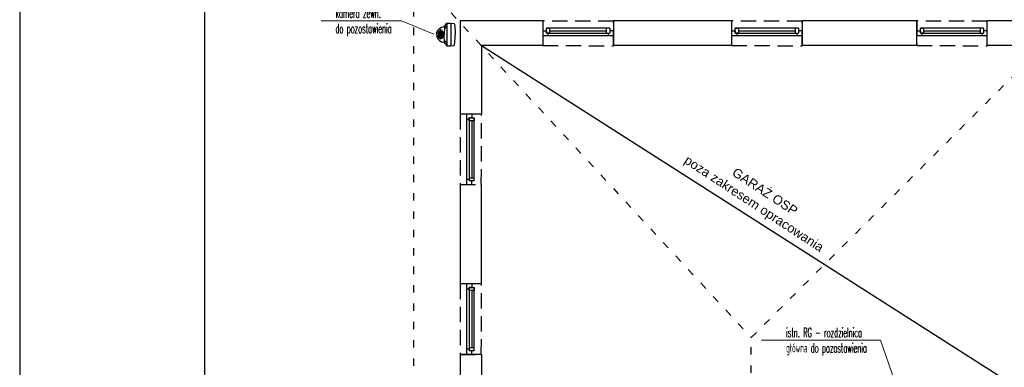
# Model space of a CAD drawing. Header units: millimetres. Extents: x 19325 to 32410, y -4876 to 2807.
# Tile 53 of 72: x 19325 to 20931, y 945 to 1512. Entities that reach past the tile are written whole.
import ezdxf
from ezdxf import colors
from ezdxf.entities.mleader import LeaderData, LeaderLine
from ezdxf.math import Vec2, Vec3

# ---------------------------------------------------------------- set-up
doc = ezdxf.new("R2010")
doc.units = ezdxf.units.MM
doc.linetypes.add('ACAD_ISO03W100', pattern=[30, 12, -18])
doc.linetypes.add('DASHED', pattern=[0.75, 0.5, -0.25])
doc.layers.add('.WK_WODA_OPIS', color=7, linetype='Continuous', lineweight=13)
doc.layers.add('Avizio_CCTV', color=1, linetype='Continuous', lineweight=30)
for name, color, linetype in [('A_okno', 3, 'Continuous'), ('A_opis pom', 1, 'Continuous'), ('A_SC_MUROWANA_DZIAŁOWA', 42, 'Continuous'), ('A_scianazew', 42, 'Continuous')]:
    doc.layers.add(name, color=color, linetype=linetype)
doc.styles.get("Standard").update_dxf_attribs({"font": 'arial.ttf'})
doc.styles.add('WYMIARY', font='romans.shx', dxfattribs={"width": 0.7})

# ---------------------------------------------------------------- blocks, each defined once
blk = doc.blocks.new('AAT_KOPUŁA')
at = {"color": 1}
for points in [[(-8.2, -11), (-9, -10.9), (-9.8, -9.9), (-10.8, -9.1), (-11.8, -8.5), (-11.9, -4.6), (-11.5, -1.2), (-10.7, -0.5), (-8, -0.2), (-2.9, 0), (0, 0)], [(8.2, -11), (9, -10.9), (9.7, -9.9), (10.7, -9.1), (11.7, -8.5), (11.9, -4.6), (11.5, -1.2), (10.7, -0.5), (8, -0.2), (2.8, 0), (0, 0)], [(-11.9, -4.6), (-10.4, -4.4), (-6.4, -4.3), (0.1, -4.2), (7.5, -4.3), (10.6, -4.4), (11.9, -4.6)], [(-11.8, -8.5), (-6.7, -8.5), (2.6, -8.4), (11.7, -8.5)], [(-0.1, -18.9), (-2.4, -18.7), (-4.9, -17.4), (-6.6, -15.9), (-7.7, -14), (-8.1, -12.1), (-8.2, -11), (0, -11.2)], [(0, -18.9), (2.3, -18.7), (4.9, -17.4), (6.6, -15.9), (7.6, -14), (8.1, -12.1), (8.2, -11), (0, -11.2)]]:
    blk.add_lwpolyline(points, dxfattribs=at)
for points in [[(-8, -9.5), (-7.6, -10), (-7.2, -10.2), (-6.8, -10.2), (-6.8, -9.9), (-7.1, -9.6), (-7.5, -9.3), (-7.9, -9.1), (-8.1, -9.1), (-8.2, -9.3), (-8.1, -9.4)], [(8, -9.5), (7.5, -10), (7.1, -10.2), (6.8, -10.2), (6.8, -9.9), (7, -9.6), (7.5, -9.3), (7.9, -9.1), (8.1, -9.1), (8.1, -9.3), (8.1, -9.4)], [(-3.8, -15.3), (-3.9, -14.9), (-4.3, -14.8), (-4.7, -14.9), (-4.8, -15.2), (-4.7, -15.5), (-4.4, -15.7), (-4, -15.7), (-3.9, -15.6), (-3.8, -15.4)], [(-3.2, -13.8), (-3.4, -13.5), (-3.7, -13.4), (-4.1, -13.4), (-4.3, -13.9), (-4.2, -14.3), (-3.9, -14.4), (-3.4, -14.4), (-3.2, -14.2), (-3.2, -14)], [(-2.4, -16.5), (-2.6, -16.1), (-2.9, -16), (-3.3, -16.1), (-3.5, -16.4), (-3.4, -16.7), (-3.1, -16.9), (-2.7, -16.9), (-2.5, -16.8), (-2.4, -16.6)], [(-2.4, -15.2), (-2.5, -14.8), (-2.8, -14.7), (-3.3, -14.8), (-3.4, -15.1), (-3.3, -15.4), (-3, -15.6), (-2.6, -15.6), (-2.5, -15.5), (-2.4, -15.3)], [(-1.6, -12.7), (-1.9, -12.4), (-2.2, -12.3), (-2.6, -12.3), (-2.8, -12.8), (-2.6, -13.2), (-2.3, -13.3), (-1.9, -13.3), (-1.7, -13.1), (-1.6, -12.9)], [(-1.3, -14.2), (-1.6, -13.9), (-1.9, -13.7), (-2.3, -13.8), (-2.5, -14.2), (-2.3, -14.6), (-2, -14.8), (-1.6, -14.8), (-1.4, -14.6), (-1.3, -14.4)], [(-1.3, -17.2), (-1.6, -17.1), (-2, -17.2), (-2.1, -17.3), (-2, -17.5), (-1.7, -17.6), (-1.3, -17.7), (-0.9, -17.6), (-0.9, -17.5), (-1.1, -17.3)], [(-0.1, -15.1), (-0.8, -15.2), (-1.3, -15.6), (-1.6, -16), (-1.6, -16.4), (-1.2, -16.9), (-0.6, -17.1), (-0.1, -17.1), (0.6, -17), (1.2, -16.6), (1.4, -16.2), (1.4, -15.8), (0.9, -15.3), (0.3, -15.1)], [(0, -15.7), (-0.5, -15.7), (-0.9, -15.9), (-0.9, -16.2), (-0.9, -16.5), (-0.6, -16.7), (-0.1, -16.7), (0.5, -16.6), (0.8, -16.4), (0.8, -16), (0.4, -15.7)], [(-0.2, -11.8), (-0.4, -11.9), (-0.7, -12.2), (-0.7, -12.5), (-0.7, -12.9), (-0.5, -13.2), (-0.1, -13.3), (0.3, -13.1), (0.5, -12.6), (0.4, -12.2), (0.3, -12), (0.1, -11.8)], [(-0.1, -13.4), (-0.5, -13.5), (-0.6, -13.8), (-0.7, -14.2), (-0.5, -14.4), (-0.3, -14.6), (0.2, -14.5), (0.4, -14.2), (0.5, -14), (0.3, -13.6), (0.1, -13.5)], [(1.2, -17.2), (1.5, -17.1), (1.9, -17.2), (2, -17.3), (1.9, -17.5), (1.6, -17.6), (1.2, -17.7), (0.8, -17.6), (0.8, -17.5), (1, -17.3)], [(1.2, -14.2), (1.5, -13.9), (1.8, -13.7), (2.2, -13.8), (2.4, -14.2), (2.2, -14.6), (1.9, -14.8), (1.5, -14.8), (1.3, -14.6), (1.2, -14.4)], [(1.5, -12.7), (1.8, -12.4), (2.1, -12.3), (2.5, -12.3), (2.6, -12.8), (2.5, -13.2), (2.2, -13.3), (1.8, -13.3), (1.6, -13.1), (1.5, -12.9)], [(2.3, -15.2), (2.4, -14.8), (2.7, -14.7), (3.2, -14.8), (3.3, -15.1), (3.2, -15.4), (2.9, -15.6), (2.5, -15.6), (2.4, -15.5), (2.3, -15.3)], [(2.3, -16.5), (2.5, -16.1), (2.8, -16), (3.2, -16.1), (3.4, -16.4), (3.3, -16.7), (3, -16.9), (2.6, -16.9), (2.4, -16.8), (2.3, -16.6)], [(3.1, -13.8), (3.3, -13.5), (3.6, -13.4), (4, -13.4), (4.2, -13.9), (4, -14.3), (3.8, -14.4), (3.3, -14.4), (3.1, -14.2), (3, -14)], [(3.7, -15.3), (3.8, -14.9), (4.1, -14.8), (4.6, -14.9), (4.7, -15.2), (4.6, -15.5), (4.3, -15.7), (3.9, -15.7), (3.8, -15.6), (3.7, -15.4)]]:
    blk.add_lwpolyline(points, close=True, dxfattribs=at)
blk = doc.blocks.new('_None')

msp = doc.modelspace()

# ---------------------------------------------------------------- linework, layer by layer
for points in [[(19325.1, -1042.3), (23525.1, -1042.3), (23525.1, 1927.7), (19325.1, 1927.7)], [(19626.5, -972.3), (23455.1, -972.3), (23455.1, 1857.7), (19626.5, 1857.7)]]:
    msp.add_lwpolyline(points, close=True)
at = {"linetype": 'DASHED', "ltscale": 50}
for points in [[(20178.6, 1510.1), (20178.6, 1470.1), (20293.6, 1469.6), (20293.6, 1509.6)], [(20486.6, 1510.1), (20486.6, 1470.1), (20601.6, 1469.6), (20601.6, 1509.6)], [(20788.6, 1510.1), (20788.6, 1470.1), (20903.6, 1469.6), (20903.6, 1509.6)], [(20078.6, 1358.1), (20043.6, 1358.1), (20043.6, 1243.1), (20078.2, 1243.1)], [(20078.6, 1081.1), (20043.6, 1081.1), (20043.6, 966.1), (20078.2, 966.1)]]:
    msp.add_lwpolyline(points, close=True, dxfattribs=at)
at = {"layer": 'A_okno'}
for p, q in [((20178.6, 1494.1, 0), (20184.6, 1494.1, 0)), ((20236.1, 1498.1, 0), (20184.6, 1498.1, 0)), ((20184.6, 1490.1, 0), (20184.6, 1498.1, 0)), ((20184.6, 1498.1, 0), (20189.6, 1498.1, 0)), ((20184.6, 1494.1, 0), (20184.6, 1490.1, 0)), ((20189.6, 1498.1, 0), (20189.6, 1494.6, 0)), ((20189.6, 1498.1, 0), (20189.6, 1490.1, 0)), ((20189.6, 1494.1, 0), (20236.1, 1494.1, 0)), ((20287.6, 1498.1, 0), (20236.1, 1498.1, 0)), ((20236.1, 1494.1, 0), (20282.6, 1494.1, 0)), ((20282.6, 1490.1, 0), (20282.6, 1498.1, 0)), ((20287.6, 1498.1, 0), (20287.6, 1490.1, 0)), ((20293.6, 1494.1, 0), (20287.6, 1494.1, 0)), ((20486.6, 1494.1, 0), (20492.6, 1494.1, 0)), ((20544.1, 1498.1, 0), (20492.6, 1498.1, 0)), ((20492.6, 1490.1, 0), (20492.6, 1498.1, 0)), ((20492.6, 1498.1, 0), (20497.6, 1498.1, 0)), ((20492.6, 1494.1, 0), (20492.6, 1490.1, 0)), ((20497.6, 1498.1, 0), (20497.6, 1494.6, 0)), ((20497.6, 1498.1, 0), (20497.6, 1490.1, 0)), ((20497.6, 1494.1, 0), (20544.1, 1494.1, 0)), ((20595.6, 1498.1, 0), (20544.1, 1498.1, 0)), ((20544.1, 1494.1, 0), (20590.6, 1494.1, 0)), ((20590.6, 1490.1, 0), (20590.6, 1498.1, 0)), ((20595.6, 1498.1, 0), (20595.6, 1490.1, 0)), ((20601.6, 1494.1, 0), (20595.6, 1494.1, 0)), ((20788.6, 1494.1, 0), (20794.6, 1494.1, 0)), ((20846.1, 1498.1, 0), (20794.6, 1498.1, 0)), ((20794.6, 1490.1, 0), (20794.6, 1498.1, 0)), ((20794.6, 1498.1, 0), (20799.6, 1498.1, 0)), ((20794.6, 1494.1, 0), (20794.6, 1490.1, 0)), ((20799.6, 1498.1, 0), (20799.6, 1494.6, 0)), ((20799.6, 1498.1, 0), (20799.6, 1490.1, 0)), ((20799.6, 1494.1, 0), (20846.1, 1494.1, 0)), ((20897.6, 1498.1, 0), (20846.1, 1498.1, 0)), ((20846.1, 1494.1, 0), (20892.6, 1494.1, 0)), ((20892.6, 1490.1, 0), (20892.6, 1498.1, 0)), ((20897.6, 1498.1, 0), (20897.6, 1490.1, 0)), ((20903.6, 1494.1, 0), (20897.6, 1494.1, 0)), ((20187.1, 1486.1, 0), (20178.6, 1486.1, 0)), ((20189.6, 1490.1, 0), (20184.6, 1490.1, 0)), ((20184.6, 1490.1, 0), (20236.1, 1490.1, 0)), ((20187.1, 1490.1, 0), (20187.1, 1486.1, 0)), ((20236.1, 1486.1, 0), (20187.1, 1486.1, 0)), ((20189.6, 1493.6, 0), (20189.6, 1490.1, 0)), ((20236.1, 1490.1, 0), (20287.6, 1490.1, 0)), ((20293.6, 1486.1, 0), (20236.1, 1486.1, 0)), ((20285.1, 1490.1, 0), (20285.1, 1486.1, 0)), ((20495.1, 1486.1, 0), (20486.6, 1486.1, 0)), ((20497.6, 1490.1, 0), (20492.6, 1490.1, 0)), ((20492.6, 1490.1, 0), (20544.1, 1490.1, 0)), ((20495.1, 1490.1, 0), (20495.1, 1486.1, 0)), ((20544.1, 1486.1, 0), (20495.1, 1486.1, 0)), ((20497.6, 1493.6, 0), (20497.6, 1490.1, 0)), ((20544.1, 1490.1, 0), (20595.6, 1490.1, 0)), ((20601.6, 1486.1, 0), (20544.1, 1486.1, 0)), ((20593.1, 1490.1, 0), (20593.1, 1486.1, 0)), ((20797.1, 1486.1, 0), (20788.6, 1486.1, 0)), ((20799.6, 1490.1, 0), (20794.6, 1490.1, 0)), ((20794.6, 1490.1, 0), (20846.1, 1490.1, 0)), ((20797.1, 1490.1, 0), (20797.1, 1486.1, 0)), ((20846.1, 1486.1, 0), (20797.1, 1486.1, 0)), ((20799.6, 1493.6, 0), (20799.6, 1490.1, 0)), ((20846.1, 1490.1, 0), (20897.6, 1490.1, 0)), ((20903.6, 1486.1, 0), (20846.1, 1486.1, 0)), ((20895.1, 1490.1, 0), (20895.1, 1486.1, 0)), ((20054.6, 1349.6, 0), (20054.6, 1358.1, 0)), ((20058.6, 1349.6, 0), (20054.6, 1349.6, 0)), ((20054.6, 1300.6, 0), (20054.6, 1349.6, 0)), ((20058.6, 1352.1, 0), (20066.6, 1352.1, 0)), ((20058.6, 1347.1, 0), (20058.6, 1352.1, 0)), ((20062.6, 1352.1, 0), (20058.6, 1352.1, 0)), ((20058.6, 1352.1, 0), (20058.6, 1300.6, 0)), ((20062.6, 1358.1, 0), (20062.6, 1352.1, 0)), ((20066.6, 1300.6, 0), (20066.6, 1352.1, 0)), ((20066.6, 1352.1, 0), (20066.6, 1347.1, 0)), ((20062.1, 1347.1, 0), (20058.6, 1347.1, 0)), ((20066.6, 1347.1, 0), (20058.6, 1347.1, 0)), ((20062.6, 1347.1, 0), (20062.6, 1300.6, 0)), ((20066.6, 1347.1, 0), (20063.1, 1347.1, 0)), ((20054.6, 1243.1, 0), (20054.6, 1300.6, 0)), ((20058.6, 1300.6, 0), (20058.6, 1249.1, 0)), ((20062.6, 1300.6, 0), (20062.6, 1254.1, 0)), ((20066.6, 1249.1, 0), (20066.6, 1300.6, 0)), ((20058.6, 1254.1, 0), (20066.6, 1254.1, 0)), ((20058.6, 1251.6, 0), (20054.6, 1251.6, 0)), ((20066.6, 1249.1, 0), (20058.6, 1249.1, 0)), ((20062.6, 1243.1, 0), (20062.6, 1249.1, 0)), ((20054.6, 1072.6, 0), (20054.6, 1081.1, 0)), ((20062.6, 1081.1, 0), (20062.6, 1075.1, 0)), ((20058.6, 1072.6, 0), (20054.6, 1072.6, 0)), ((20054.6, 1023.6, 0), (20054.6, 1072.6, 0)), ((20058.6, 1075.1, 0), (20066.6, 1075.1, 0)), ((20058.6, 1070.1, 0), (20058.6, 1075.1, 0)), ((20062.6, 1075.1, 0), (20058.6, 1075.1, 0)), ((20058.6, 1075.1, 0), (20058.6, 1023.6, 0)), ((20062.1, 1070.1, 0), (20058.6, 1070.1, 0)), ((20066.6, 1070.1, 0), (20058.6, 1070.1, 0)), ((20062.6, 1070.1, 0), (20062.6, 1023.6, 0)), ((20066.6, 1070.1, 0), (20063.1, 1070.1, 0)), ((20066.6, 1023.6, 0), (20066.6, 1075.1, 0)), ((20066.6, 1075.1, 0), (20066.6, 1070.1, 0)), ((20054.6, 966.1, 0), (20054.6, 1023.6, 0)), ((20058.6, 1023.6, 0), (20058.6, 972.1, 0)), ((20062.6, 1023.6, 0), (20062.6, 977.1, 0)), ((20066.6, 972.1, 0), (20066.6, 1023.6, 0)), ((20058.6, 974.6, 0), (20054.6, 974.6, 0)), ((20058.6, 977.1, 0), (20066.6, 977.1, 0)), ((20066.6, 972.1, 0), (20058.6, 972.1, 0)), ((20062.6, 966.1, 0), (20062.6, 972.1, 0))]:
    msp.add_line(p, q, dxfattribs=at)
at = {"layer": 'A_SC_MUROWANA_DZIAŁOWA', "linetype": 'ACAD_ISO03W100'}
for p, q in [((19967.7, 1589.2), (20518.6, 993.4)), ((20518.6, 993.4), (21115, 1589.2)), ((20518.6, 366), (20518.6, 993.4))]:
    msp.add_line(p, q, dxfattribs=at)
at = {"layer": 'A_SC_MUROWANA_DZIAŁOWA'}
msp.add_line((20078.6, 1470.1), (21003.6, 880.1), dxfattribs=at)
at = {"layer": 'A_SC_MUROWANA_DZIAŁOWA', "linetype": 'ACAD_ISO03W100'}
msp.add_lwpolyline([(19967.7, -229.9), (21115, -229.9), (21115, 1589.2), (19967.7, 1589.2)], close=True, dxfattribs=at)
at = {"layer": 'A_scianazew'}
for p, q in [((20043.6, 1510.1), (20043.6, 1358.1)), ((20178.6, 1510.1), (20043.6, 1510.1)), ((20486.6, 1510.1), (20293.6, 1510.1)), ((20788.6, 1510.1), (20601.6, 1510.1)), ((20788.6, 1470.1), (20788.6, 1510.1)), ((21043.6, 1510.1), (20903.6, 1510.1)), ((20903.6, 1470.1), (20903.6, 1510.1)), ((20178.6, 1470.1), (20078.6, 1470.1)), ((20486.6, 1470.1), (20293.6, 1470.1)), ((20788.6, 1470.1), (20601.6, 1470.1)), ((21003.6, 1470.1), (20903.6, 1470.1)), ((20078.6, 1358.1), (20043.6, 1358.1)), ((20043.6, 1243.1), (20043.6, 1081.1)), ((20078.2, 1243.1), (20078.2, 1081.1)), ((20078.6, 1081.1), (20043.6, 1081.1)), ((20043.6, 966.1), (20043.6, 783.1)), ((20078.6, 966.1), (20043.6, 966.1))]:
    msp.add_line(p, q, dxfattribs=at)
for points in [[(20178.6, 1510.1), (20178.6, 1470.1)], [(20293.6, 1510.1), (20293.6, 1470.1)], [(20486.6, 1510.1), (20486.6, 1470.1)], [(20601.6, 1510.1), (20601.6, 1470.1)], [(20078.6, 1470.1), (20078.6, 1358.1)], [(20078.6, 966.1), (20078.6, 880.1)]]:
    msp.add_lwpolyline(points, dxfattribs=at)

# ---------------------------------------------------------------- block references
at = {"layer": 'Avizio_CCTV', "xscale": 1.575, "yscale": 1.575, "zscale": 1.575, "rotation": 270}
msp.add_blockref('AAT_KOPUŁA', (20035.3, 1488, 0), dxfattribs=at)

# ---------------------------------------------------------------- texts
at = {"layer": 'A_opis pom'}
msp.add_text('GARAŻ OSP', height=15, rotation=326.6584, dxfattribs=at).set_placement((20485.9, 1259.2))
at = {"layer": 'A_opis pom', "insert": (20411.2, 1294.9, 0.1), "char_height": 15, "width": 473.91, "attachment_point": 1, "rotation": 326.6584}
msp.add_mtext(' poza zakresem opracowania', dxfattribs=at)

# ---------------------------------------------------------------- next in the draw order: leaders
at = {"layer": '.WK_WODA_OPIS'}
ml = msp.add_multileader_mtext('Standard', dxfattribs=at)
ml.set_content('{\\W0.5;kamera zewn. \\Pdo pozostawienia}', color=256, style='WYMIARY')
ml.set_leader_properties(linetype='ByLayer', lineweight=-1)
ml.set_arrow_properties(name='NONE')
ml.build(insert=Vec2(0, 0))
ml.multileader.update_dxf_attribs({"text_left_attachment_type": 6, "text_right_attachment_type": 6, "text_top_attachment_type": 0, "text_bottom_attachment_type": 0, "dogleg_length": 86.4, "arrow_head_size": 5})
ctx = ml.context
ctx.base_point, ctx.char_height, ctx.arrow_head_size, ctx.landing_gap_size, ctx.plane_origin = Vec3(19839, 1510.3, 3941.3), 15, 5, 1.25, Vec3(-856538.9, 6524049.5, 3941.3)
ctx.left_attachment, ctx.right_attachment = 6, 6
notes = []
notes.append((ctx, [(0, (1, 1, 0), (19948, 1510.3, 3941.3), (-1, 0), 10.8, [(0, [(20000.8, 1488.4, 3941.3)], 256, [])])]))
ctx.mtext.insert, ctx.mtext.line_spacing_style = Vec3(19840.3, 1530.3, 3941.3), 2
ctx.mtext.has_bg_fill, ctx.mtext.bg_color, ctx.mtext.bg_scale_factor, ctx.mtext.bg_transparency, ctx.mtext.use_window_bg_color = 1, -1027028792, 1.5, 0, 1
ml = msp.add_multileader_mtext('Standard', dxfattribs=at)
ml.set_content('{\\W0.5;istn. RG - rozdzielnica\\Pgłówna do pozostawienia}', color=256, style='WYMIARY')
ml.set_leader_properties(linetype='ByLayer', lineweight=-1)
ml.set_arrow_properties(name='NONE')
ml.build(insert=Vec2(0, 0))
ml.multileader.update_dxf_attribs({"text_left_attachment_type": 6, "text_right_attachment_type": 6, "text_top_attachment_type": 0, "text_bottom_attachment_type": 0, "dogleg_length": 86.4, "arrow_head_size": 5})
ctx = ml.context
ctx.base_point, ctx.char_height, ctx.arrow_head_size, ctx.landing_gap_size, ctx.plane_origin = Vec3(20574.2, 989.2, 3941.4), 15, 5, 1.25, Vec3(-855757.3, 6523528.3, 3941.4)
ctx.left_attachment, ctx.right_attachment = 6, 6
notes.append((ctx, [(0, (1, 1, 0), (20729.7, 989.2, 3941.4), (-1, 0), 10.8, [(0, [(20760.6, 899, 3941.4)], 256, [])])]))
ctx.mtext.insert, ctx.mtext.line_spacing_style = Vec3(20575.5, 1009.2, 3941.4), 2
ctx.mtext.has_bg_fill, ctx.mtext.bg_color, ctx.mtext.bg_scale_factor, ctx.mtext.bg_transparency, ctx.mtext.use_window_bg_color = 1, -1027028792, 1.5, 0, 1
for ctx, leaders in notes:
    for number, flags, end, landing, length, lines in leaders:
        leader = LeaderData()
        leader.index, (leader.has_last_leader_line, leader.has_dogleg_vector, leader.attachment_direction) = number, flags
        leader.last_leader_point, leader.dogleg_vector, leader.dogleg_length = Vec3(end), Vec3(landing), length
        for number, points, colour, breaks in lines:
            line = LeaderLine()
            line.index, line.vertices, line.color, line.breaks = number, Vec3.list(points), colors.encode_raw_color(colour), breaks
            leader.lines.append(line)
        ctx.leaders.append(leader)

doc.saveas('drawing.dxf')
